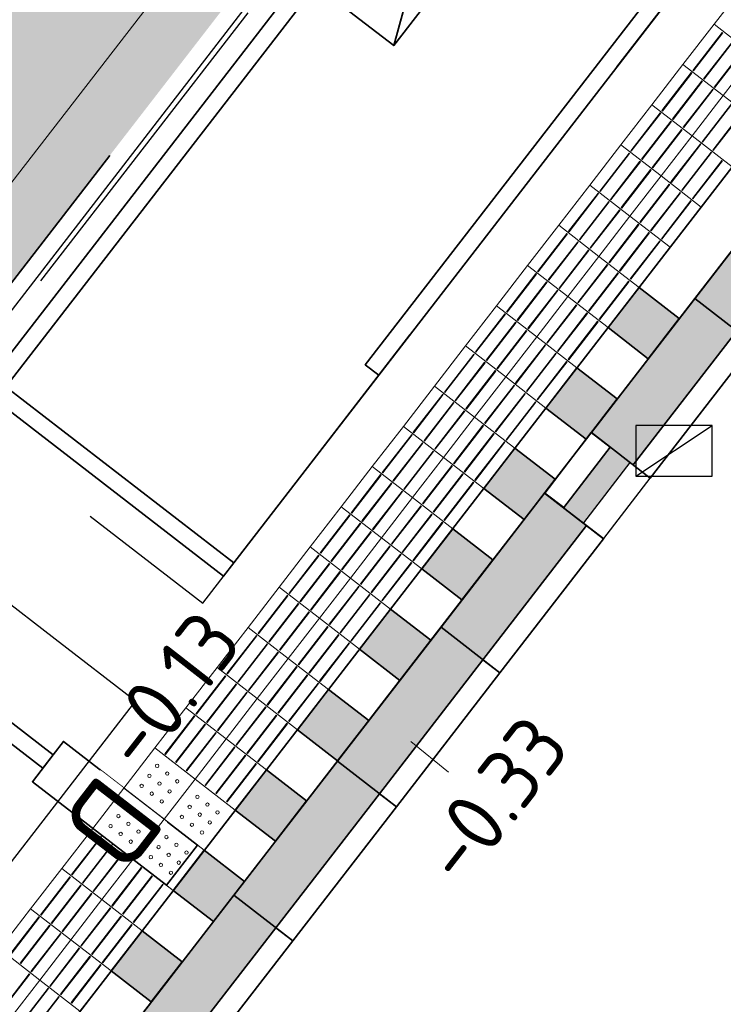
# Model space of a CAD drawing. Header units: metres. Extents: x -1 to 222837, y -2 to 853657.
# Tile 232 of 256: x 111387.23 to 111391.38, y 426517.21 to 426523.02. Entities that reach past the tile are written whole.
import ezdxf

# ---------------------------------------------------------------- set-up
doc = ezdxf.new("R2010")
doc.units = ezdxf.units.M
doc.header["$XCLIPFRAME"] = 0
for name, pattern in [('VH-BUSHALTEBAND', [4, 2, -2]), ('VH-OPSLUITBAND_100X200', [16, 8, -2, 4, -2]), ('VH-TROTTOIRBAND_130-150', [15, 5, -2, 2, -2, 2, -2]), ('XX-HIDDEN', [4, 2, -2])]:
    doc.linetypes.add(name, pattern=pattern)
for name, color, linetype, lineweight in [('A-TXT-T25', 7, 'Continuous', 25), ('B-ALG', 8, 'Continuous', 5), ('B-OI-RI-GWA_KOLK-S', 30, 'Continuous', 30), ('N-WE-GR-BOS-A', 42, 'Continuous', 18), ('N-WE-IE-MEUBILAIR_WEGMEUBILAIR-G', 1, 'Continuous', 35), ('N-WE-IE-MEUBILAIR_WEGMEUBILAIR_ABRI-G', 1, 'Continuous', 35), ('N-WE-IE-MEUBILAIR_WEGMEUBILAIR_ZITBANK-G', 1, 'Continuous', 35), ('N-WE-OG-BEBOUWING_FUNDERING-G', 251, 'XX-HIDDEN', 25), ('N-WE-RI-HWA_KOLK-S', 150, 'Continuous', 25), ('N-WE-VH-KANTOPSLUITING_BUSHALTEBAND-G', 30, 'VH-BUSHALTEBAND', 35), ('N-WE-VH-KANTOPSLUITING_OPSLUITBAND_100X200-G VOETPAD', 150, 'VH-OPSLUITBAND_100X200', 35), ('N-WE-VH-KANTOPSLUITING_RWSBAND-G', 210, 'VH-TROTTOIRBAND_130-150', 35), ('N-WE-VH-KANTOPSLUITING_VOORKANT OB 100X200', 7, 'Continuous', 25), ('N-WE-VH-KANTOPSLUITING_VOORKANT RWS-BAND', 7, 'Continuous', 25), ('N-WE-VH-VERHARDING_ASFALT-A', 252, 'Continuous', 18), ('N-WE-VH-VERHARDING_TEGEL-G', 252, 'Continuous', 35), ('N-WE-VW-BLINDENGELEIDEROUTE-Geleidetegel_G', 30, 'Continuous', 18), ('N-WE-VW-BLINDENGELEIDEROUTE-noppentetegel_G', 30, 'Continuous', 18), ('X-XX-AL-HOOGTELABEL-T25', 7, 'Continuous', 25)]:
    doc.layers.add(name, color=color, linetype=linetype, lineweight=lineweight)
doc.layers.add('Bestaande haag', color=102, linetype='Continuous')
doc.layers.add('X-REF', color=7, linetype='Continuous')
doc.styles.add('NLCS-ISO-ANNOTATIEF-T25', font='NLCS-ISO.ttf', dxfattribs={"height": 2.5})
doc.styles.add('NLCS-ISO-M1000-T25', font='NLCS-ISO.ttf')
doc.styles.add('NLCS-ISO-T25', font='NLCS-ISO.ttf')
doc.dimstyles.new('NLCS-ANNOTATIEF-T25-PIJL', dxfattribs={"dimtxt": 2.5, "dimasz": 2.5, "dimexe": 2, "dimexo": 2, "dimgap": 0.7, "dimtad": 1, "dimzin": 0, "dimdsep": 46, "dimtxsty": 'NLCS-ISO-ANNOTATIEF-T25', "dimcen": 0, "dimdle": 2, "dimclrd": 256, "dimclre": 256, "dimclrt": 256, "dimadec": 5, "dimazin": 0, "dimtfac": 1, "dimtofl": 0, "dimtmove": 1, "dimatfit": 0, "dimfxl": 2, "dimfxlon": 1, "dimtfillclr": 254, "dimtolj": 1, "dimtzin": 0, "dimlwd": 18, "dimlwe": 18, "dimarcsym": 0})
picture_1 = doc.add_image_def('image1.ecw', size_in_pixel=(400001, 250001))
picture_2 = doc.add_image_def('image2.ecw', size_in_pixel=(120000, 80000))

# ---------------------------------------------------------------- blocks, each defined once
blk = doc.blocks.new('B-SRI-KOLK_TROTTOIR-SO')
at = {"color": 0}
blk.add_line((-1.125, 0), (1.125, 1.5), dxfattribs=at)
blk.add_3dface([(-1.125, 0), (1.125, 0), (1.125, 1.5), (-1.125, 1.5)], dxfattribs=at)
blk = doc.blocks.new('Trottoirkolk bushalteband')
at = {"layer": 'N-WE-RI-HWA_KOLK-S'}
blk.add_hatch(color=256, dxfattribs=at).paths.add_polyline_path([(0, 1.5), (0, 0.75), (2.25, 0.75), (2.25, 1.5)])
at = {"layer": 'N-WE-RI-HWA_KOLK-S', "flags": 128}
blk.add_lwpolyline([(0, 0), (2.25, 0), (2.25, 1.5), (0, 1.5)], close=True, dxfattribs=at)
blk.add_lwpolyline([(0, 0.75), (2.25, 0.75)], dxfattribs=at)
blk = doc.blocks.new('Noppentegel')
at = {"layer": 'N-WE-VW-BLINDENGELEIDEROUTE-noppentetegel_G', "transparency": 33554585, "flags": 128}
blk.add_lwpolyline([(0, 0.3), (0.3, 0.3), (0.3, 0), (0, 0)], close=True, dxfattribs=at)
at = {"layer": 'N-WE-VW-BLINDENGELEIDEROUTE-noppentetegel_G', "transparency": 33554585}
for centre in [(0.075, 0.225), (0.15, 0.225), (0.225, 0.225), (0.075, 0.15), (0.15, 0.15), (0.225, 0.15), (0.075, 0.075), (0.15, 0.075), (0.225, 0.075)]:
    blk.add_circle(centre, 0.01, dxfattribs=at)
blk = doc.blocks.new('bushalteband')
at = {"layer": 'N-WE-VH-KANTOPSLUITING_BUSHALTEBAND-G', "transparency": 33554508}
h = blk.add_hatch(color=256, dxfattribs=at)
h.dxf.hatch_style = 1
h.paths.add_polyline_path([(1, -0.127), (0, -0.127), (0, -0.44), (1, -0.44)])
at = {"layer": 'N-WE-VH-KANTOPSLUITING_BUSHALTEBAND-G', "linetype": 'Continuous', "ltscale": 0.2, "flags": 128}
blk.add_lwpolyline([(0, 0), (0, -0.44), (1, -0.44), (1, 0), (0, 0), (0, -0.127), (1, -0.127)], dxfattribs=at)
blk = doc.blocks.new('*D1972')
at = {"layer": 'A-TXT-T25', "linetype": 'Continuous', "lineweight": 18, "transparency": 16777216}
for p, q in [((111390.1425, 426526.12), (111389.9359, 426526.2796)), ((111386.8286, 426521.6037), (111389.9467, 426525.6394)), ((111386.413, 426521.2929), (111386.2064, 426521.4526))]:
    blk.add_line(p, q, dxfattribs=at)
at = {"layer": 'A-TXT-T25', "transparency": 16777216}
for points in [[(111389.8808, 426525.6904), (111390.0127, 426525.5885), (111390.2524, 426526.0351)], [(111386.7626, 426521.6546), (111386.8945, 426521.5527), (111386.5229, 426521.208)]]:
    blk.add_solid(points, dxfattribs=at)
at = {"layer": 'Defpoints', "color": 0, "transparency": 16777216}
for p in [(111390.2524, 426526.0351), (111391.6857, 426524.9277, 6.4024), (111387.9562, 426520.1006, 6.4024)]:
    blk.add_point(p, dxfattribs=at)
at = {"layer": 'A-TXT-T25', "transparency": 16777216, "insert": (111388.079, 426523.86), "char_height": 0.5, "attachment_point": 5, "rotation": 52.30943, "style": 'NLCS-ISO-ANNOTATIEF-T25'}
blk.add_mtext('\\A1;6.10', dxfattribs=at)

msp = doc.modelspace()

# ---------------------------------------------------------------- hatches: boundary and pattern name
at = {"layer": 'Bestaande haag', "transparency": 33554508}
h = msp.add_hatch(dxfattribs=at)
h.set_pattern_fill('AGW-GROND_ZAVEL', color=256, scale=0.7, style=0, pattern_type=2)
h.set_pattern_definition([(0, (111132.6395, 426799.56666), (0.28, 0.14), [0.28, -0.28])])
edge = h.paths.add_edge_path()
edge.add_line((111403.6393, 426510.1049), (111407.7859, 426513.9585))
edge.add_line((111407.7859, 426513.9585), (111409.2661, 426515.3921))
edge.add_line((111409.2661, 426515.3921), (111411.0375, 426517.2754))
edge.add_line((111411.0375, 426517.2754), (111409.43, 426518.9257))
edge.add_line((111409.43, 426518.9257), (111406.5278, 426515.7477))
edge.add_line((111406.5278, 426515.7477), (111404.5876, 426513.7639))
edge.add_line((111404.5876, 426513.7639), (111402.3364, 426511.5068))
edge.add_line((111402.3364, 426511.5068), (111398.7742, 426508.1313))
edge.add_line((111398.7742, 426508.1313), (111395.5024, 426505.1133))
edge.add_arc((111375.0128, 426527.3265), 30.22, 300.19147, 312.68863, ccw=False)
edge.add_line((111390.2102, 426501.2059), (111391.1754, 426498.5219))
edge.add_line((111391.1754, 426498.5219), (111403.6393, 426510.1049))
at = {"layer": 'N-WE-GR-BOS-A', "transparency": 33554559}
h = msp.add_hatch(dxfattribs=at)
h.set_pattern_fill('AGR-BOSPLANTSOEN', color=102, scale=0.2, style=0, pattern_type=2)
h.set_pattern_definition([(0, (111399.514, 426536.058), (0.2, 0.2), [0.24, -0.16]), (90, (111399.634, 426535.978), (-0.8, 5e-17), [0.16, -0.24]), (90, (111399.834, 426536.178), (-0.8, 5e-17), [0.16, -0.24]), (90, (111400.034, 426536.018), (-0.8, 5e-17), [0.08, -0.32]), (90, (111400.234, 426536.218), (-0.8, 5e-17), [0.08, -0.32])])
h.paths.add_polyline_path([(111396.5607, 426533.6087), (111395.29, 426534.5904), (111383.4031, 426519.2834), (111383.8282, 426518.9522), (111384.7074, 426518.267)])
h.paths.add_polyline_path([(111396.8749, 426536.6515), (111398.8145, 426535.1529), (111399.514, 426536.058), (111419.203, 426560.557), (111427.541, 426571.11), (111440.755, 426587.651), (111439.8184, 426588.5964), (111432.3829, 426581.015), (111432.3115, 426581.0849), (111417.321, 426562.185), (111397.136, 426536.991)])
at = {"layer": 'N-WE-VH-VERHARDING_ASFALT-A', "transparency": 33554559}
h = msp.add_hatch(dxfattribs=at)
h.set_pattern_fill('AVH-ASFALT_LAAG2-D', color=256, scale=20, style=0, pattern_type=2)
h.set_pattern_definition([(45, (107770.70876, 433861.11063), (-0.282842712, 0.282842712), []), (45, (107770.94876, 433861.11063), (-0.282842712, 0.282842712), [0.2, -0.1])])
edge = h.paths.add_edge_path()
edge.add_line((111400.5346, 426519.9064), (111405.6402, 426528.5268))
edge.add_line((111405.6402, 426528.5268), (111405.2123, 426528.7871))
edge.add_line((111405.2123, 426528.7871), (111401.919, 426523.326))
edge.add_line((111401.919, 426523.326), (111396.55, 426516.076))
edge.add_line((111396.55, 426516.076), (111393.649, 426512.672))
edge.add_line((111393.649, 426512.672), (111391.7783, 426510.8391))
edge.add_arc((111373.1448, 426535.9593), 31.2767, 299.48675, 306.567, ccw=False)
edge.add_line((111388.5399, 426508.7339), (111388.7974, 426508.3066))
edge.add_arc((111373.3274, 426535.6978), 31.4578, 299.45699, 329.86862)
at = {"layer": 'N-WE-VH-VERHARDING_TEGEL-G'}
h = msp.add_hatch(color=256, dxfattribs=at)
h.dxf.hatch_style = 1
h.paths.add_polyline_path([(111390.8858, 426521.4387), (111390.7024, 426521.2013), (111390.9398, 426521.0179), (111391.1232, 426521.2553)])
h = msp.add_hatch(color=256, dxfattribs=at)
h.dxf.hatch_style = 1
h.paths.add_polyline_path([(111390.5189, 426520.9639), (111390.3355, 426520.7265), (111390.5729, 426520.5431), (111390.7563, 426520.7805)])
h = msp.add_hatch(color=256, dxfattribs=at)
h.dxf.hatch_style = 1
h.paths.add_polyline_path([(111390.1521, 426520.4891), (111389.9687, 426520.2517), (111390.2061, 426520.0683), (111390.3895, 426520.3057)])
h = msp.add_hatch(color=256, dxfattribs=at)
h.dxf.hatch_style = 1
h.paths.add_polyline_path([(111389.7853, 426520.0143), (111389.6019, 426519.7769), (111389.8392, 426519.5935), (111390.0227, 426519.8309)])
h = msp.add_hatch(color=256, dxfattribs=at)
h.dxf.hatch_style = 1
h.paths.add_polyline_path([(111389.4184, 426519.5395), (111389.235, 426519.3021), (111389.4724, 426519.1187), (111389.6558, 426519.3561)])
h = msp.add_hatch(color=256, dxfattribs=at)
h.dxf.hatch_style = 1
h.paths.add_polyline_path([(111389.0516, 426519.0647), (111388.8682, 426518.8273), (111389.1056, 426518.6439), (111389.289, 426518.8813)])
h = msp.add_hatch(color=256, dxfattribs=at)
h.dxf.hatch_style = 1
h.paths.add_polyline_path([(111388.6848, 426518.5899), (111388.5013, 426518.3525), (111388.7387, 426518.1691), (111388.9222, 426518.4065)])
h = msp.add_hatch(color=256, dxfattribs=at)
h.dxf.hatch_style = 1
h.paths.add_polyline_path([(111388.3179, 426518.1151), (111388.1345, 426517.8777), (111388.3719, 426517.6943), (111388.5553, 426517.9317)])
h = msp.add_hatch(color=256, dxfattribs=at)
h.dxf.hatch_style = 1
h.paths.add_polyline_path([(111387.9511, 426517.6403), (111387.7677, 426517.4029), (111388.0051, 426517.2195), (111388.1885, 426517.4569)])

# ---------------------------------------------------------------- linework, layer by layer
at = {"layer": 'B-ALG', "color": 8}
msp.add_lwpolyline([(111389.537, 426518.758), (111389.7598, 426518.5757)], dxfattribs=at)
at = {"layer": 'N-WE-IE-MEUBILAIR_WEGMEUBILAIR-G', "flags": 128}
msp.add_lwpolyline([(111387.0294, 426518.9843), (111387.0233, 426518.9764), (111387.0312, 426518.9702), (111386.9823, 426518.9069), (111386.9744, 426518.913), (111386.9683, 426518.9051), (111387.1107, 426518.7951), (111387.1168, 426518.803), (111387.1089, 426518.8091), (111387.1578, 426518.8724), (111387.1658, 426518.8663), (111387.1719, 426518.8742), (111387.0294, 426518.9843), (111387.4251, 426518.6786), (111387.4862, 426518.7577), (111388.2776, 426518.1463), (111388.0941, 426517.9089), (111387.3028, 426518.5203), (111387.4251, 426518.6786), (111387.364, 426518.5994), (111387.1107, 426518.7951)], dxfattribs=at)
at = {"layer": 'N-WE-IE-MEUBILAIR_WEGMEUBILAIR_ABRI-G', "flags": 128}
msp.add_lwpolyline([(111392.1606, 426524.5607), (111390.7363, 426525.6613), (111387.0067, 426520.8342), (111388.4311, 426519.7337), (111388.4923, 426519.8128), (111387.147, 426520.8522), (111390.7542, 426525.521), (111392.0995, 426524.4816), (111392.1606, 426524.5607), (111388.4923, 426519.8128), (111389.3482, 426520.9207), (111389.2691, 426520.9818), (111391.1644, 426523.4349), (111391.2435, 426523.3738)], dxfattribs=at)
at = {"layer": 'N-WE-IE-MEUBILAIR_WEGMEUBILAIR_ZITBANK-G', "flags": 128}
msp.add_lwpolyline([(111390.2998, 426523.9841), (111389.7617, 426524.3999), (111388.8984, 426523.2825), (111388.9775, 426523.2214), (111389.8408, 426524.3387), (111389.4365, 426522.8668), (111388.9775, 426523.2214), (111390.2998, 426523.9841), (111389.4365, 426522.8668)], dxfattribs=at)
at = {"layer": 'N-WE-OG-BEBOUWING_FUNDERING-G', "flags": 128}
for points in [[(111388.3088, 426519.5754), (111392.2829, 426524.719), (111390.7636, 426525.8929), (111386.7895, 426520.7493), (111388.3088, 426519.5754)], [(111387.4369, 426519.3645), (111387.4369, 426519.3645), (111387.9117, 426518.9976), (111387.178, 426518.048), (111386.2285, 426518.7817), (111386.9621, 426519.7313), (111387.4369, 426519.3645)]]:
    msp.add_lwpolyline(points, dxfattribs=at)
at = {"layer": 'N-WE-VH-KANTOPSLUITING_BUSHALTEBAND-G', "linetype": 'Continuous', "flags": 128}
msp.add_lwpolyline([(111390.3293, 426520.2246), (111390.4404, 426520.1394), (111390.7143, 426520.4964), (111390.6033, 426520.5816)], close=True, dxfattribs=at)
at = {"layer": 'N-WE-VH-KANTOPSLUITING_VOORKANT OB 100X200'}
msp.add_line((111396.6964, 426533.6303), (111384.7253, 426518.1267), dxfattribs=at)
at = {"layer": 'N-WE-VH-VERHARDING_TEGEL-G'}
for p, q in [((111390.7024, 426521.2013), (111390.9398, 426521.0179)), ((111390.3355, 426520.7265), (111390.5729, 426520.5431)), ((111390.3355, 426520.7265), (111390.5729, 426520.5431)), ((111389.9687, 426520.2517), (111390.2061, 426520.0683)), ((111389.6019, 426519.7769), (111389.8392, 426519.5935)), ((111389.6019, 426519.7769), (111389.8392, 426519.5935)), ((111389.235, 426519.3021), (111389.4724, 426519.1187)), ((111388.8682, 426518.8273), (111389.1056, 426518.6439)), ((111388.8682, 426518.8273), (111389.1056, 426518.6439)), ((111388.5013, 426518.3525), (111388.7387, 426518.1691)), ((111388.1345, 426517.8777), (111388.3719, 426517.6943)), ((111388.1345, 426517.8777), (111388.3719, 426517.6943)), ((111387.7677, 426517.4029), (111388.0051, 426517.2195))]:
    msp.add_line(p, q, dxfattribs=at)
at = {"layer": 'N-WE-VH-VERHARDING_TEGEL-G', "flags": 128}
for points in [[(111393.0868, 426524.2875), (111389.4184, 426519.5395)], [(111393.3247, 426524.1037), (111389.6563, 426519.3557)], [(111389.4184, 426519.5395), (111387.034, 426516.4533)], [(111389.6563, 426519.3557), (111387.2719, 426516.2696)]]:
    msp.add_lwpolyline(points, dxfattribs=at)
for points in [[(111390.8858, 426521.4387), (111390.7024, 426521.2013), (111390.9398, 426521.0179), (111391.1232, 426521.2553), (111390.8858, 426521.4387)], [(111390.8858, 426521.4387), (111390.7024, 426521.2013), (111390.9398, 426521.0179), (111391.1232, 426521.2553), (111390.8858, 426521.4387)], [(111390.8858, 426521.4387), (111390.7024, 426521.2013), (111390.9398, 426521.0179), (111391.1232, 426521.2553), (111390.8858, 426521.4387)], [(111390.5189, 426520.9639), (111390.3355, 426520.7265), (111390.5729, 426520.5431), (111390.7563, 426520.7805), (111390.5189, 426520.9639)], [(111390.5189, 426520.9639), (111390.3355, 426520.7265), (111390.5729, 426520.5431), (111390.7563, 426520.7805), (111390.5189, 426520.9639)], [(111390.5189, 426520.9639), (111390.3355, 426520.7265), (111390.5729, 426520.5431), (111390.7563, 426520.7805), (111390.5189, 426520.9639)], [(111390.5189, 426520.9639), (111390.3355, 426520.7265), (111390.5729, 426520.5431), (111390.7563, 426520.7805), (111390.5189, 426520.9639)], [(111390.5189, 426520.9639), (111390.3355, 426520.7265), (111390.5729, 426520.5431), (111390.7563, 426520.7805), (111390.5189, 426520.9639)], [(111390.5189, 426520.9639), (111390.3355, 426520.7265), (111390.5729, 426520.5431), (111390.7563, 426520.7805), (111390.5189, 426520.9639)], [(111390.1521, 426520.4891), (111389.9687, 426520.2517), (111390.2061, 426520.0683), (111390.3895, 426520.3057), (111390.1521, 426520.4891)], [(111390.1521, 426520.4891), (111389.9687, 426520.2517), (111390.2061, 426520.0683), (111390.3895, 426520.3057), (111390.1521, 426520.4891)], [(111390.1521, 426520.4891), (111389.9687, 426520.2517), (111390.2061, 426520.0683), (111390.3895, 426520.3057), (111390.1521, 426520.4891)], [(111389.7853, 426520.0143), (111389.6019, 426519.7769), (111389.8392, 426519.5935), (111390.0227, 426519.8309), (111389.7853, 426520.0143)], [(111389.7853, 426520.0143), (111389.6019, 426519.7769), (111389.8392, 426519.5935), (111390.0227, 426519.8309), (111389.7853, 426520.0143)], [(111389.7853, 426520.0143), (111389.6019, 426519.7769), (111389.8392, 426519.5935), (111390.0227, 426519.8309), (111389.7853, 426520.0143)], [(111389.7853, 426520.0143), (111389.6019, 426519.7769), (111389.8392, 426519.5935), (111390.0227, 426519.8309), (111389.7853, 426520.0143)], [(111389.7853, 426520.0143), (111389.6019, 426519.7769), (111389.8392, 426519.5935), (111390.0227, 426519.8309), (111389.7853, 426520.0143)], [(111389.7853, 426520.0143), (111389.6019, 426519.7769), (111389.8392, 426519.5935), (111390.0227, 426519.8309), (111389.7853, 426520.0143)], [(111389.4184, 426519.5395), (111389.235, 426519.3021), (111389.4724, 426519.1187), (111389.6558, 426519.3561), (111389.4184, 426519.5395)], [(111389.4184, 426519.5395), (111389.235, 426519.3021), (111389.4724, 426519.1187), (111389.6558, 426519.3561), (111389.4184, 426519.5395)], [(111389.4184, 426519.5395), (111389.235, 426519.3021), (111389.4724, 426519.1187), (111389.6558, 426519.3561), (111389.4184, 426519.5395)], [(111389.0516, 426519.0647), (111388.8682, 426518.8273), (111389.1056, 426518.6439), (111389.289, 426518.8813), (111389.0516, 426519.0647)], [(111389.0516, 426519.0647), (111388.8682, 426518.8273), (111389.1056, 426518.6439), (111389.289, 426518.8813), (111389.0516, 426519.0647)], [(111389.0516, 426519.0647), (111388.8682, 426518.8273), (111389.1056, 426518.6439), (111389.289, 426518.8813), (111389.0516, 426519.0647)], [(111389.0516, 426519.0647), (111388.8682, 426518.8273), (111389.1056, 426518.6439), (111389.289, 426518.8813), (111389.0516, 426519.0647)], [(111389.0516, 426519.0647), (111388.8682, 426518.8273), (111389.1056, 426518.6439), (111389.289, 426518.8813), (111389.0516, 426519.0647)], [(111389.0516, 426519.0647), (111388.8682, 426518.8273), (111389.1056, 426518.6439), (111389.289, 426518.8813), (111389.0516, 426519.0647)], [(111388.6848, 426518.5899), (111388.5013, 426518.3525), (111388.7387, 426518.1691), (111388.9222, 426518.4065), (111388.6848, 426518.5899)], [(111388.6848, 426518.5899), (111388.5013, 426518.3525), (111388.7387, 426518.1691), (111388.9222, 426518.4065), (111388.6848, 426518.5899)], [(111388.6848, 426518.5899), (111388.5013, 426518.3525), (111388.7387, 426518.1691), (111388.9222, 426518.4065), (111388.6848, 426518.5899)], [(111388.3179, 426518.1151), (111388.1345, 426517.8777), (111388.3719, 426517.6943), (111388.5553, 426517.9317), (111388.3179, 426518.1151)], [(111388.3179, 426518.1151), (111388.1345, 426517.8777), (111388.3719, 426517.6943), (111388.5553, 426517.9317), (111388.3179, 426518.1151)], [(111388.3179, 426518.1151), (111388.1345, 426517.8777), (111388.3719, 426517.6943), (111388.5553, 426517.9317), (111388.3179, 426518.1151)], [(111388.3179, 426518.1151), (111388.1345, 426517.8777), (111388.3719, 426517.6943), (111388.5553, 426517.9317), (111388.3179, 426518.1151)], [(111388.3179, 426518.1151), (111388.1345, 426517.8777), (111388.3719, 426517.6943), (111388.5553, 426517.9317), (111388.3179, 426518.1151)], [(111388.3179, 426518.1151), (111388.1345, 426517.8777), (111388.3719, 426517.6943), (111388.5553, 426517.9317), (111388.3179, 426518.1151)], [(111387.9511, 426517.6403), (111387.7677, 426517.4029), (111388.0051, 426517.2195), (111388.1885, 426517.4569), (111387.9511, 426517.6403)], [(111387.9511, 426517.6403), (111387.7677, 426517.4029), (111388.0051, 426517.2195), (111388.1885, 426517.4569), (111387.9511, 426517.6403)], [(111387.9511, 426517.6403), (111387.7677, 426517.4029), (111388.0051, 426517.2195), (111388.1885, 426517.4569), (111387.9511, 426517.6403)]]:
    msp.add_lwpolyline(points, close=True, dxfattribs=at)
at = {"layer": 'N-WE-VW-BLINDENGELEIDEROUTE-Geleidetegel_G', "flags": 128}
for points in [[(111391.5115, 426523.2299), (111391.3281, 426522.9925), (111391.5655, 426522.8091), (111391.7489, 426523.0465), (111391.5115, 426523.2299)], [(111391.5115, 426523.2299), (111391.3281, 426522.9925), (111391.5655, 426522.8091), (111391.7489, 426523.0465), (111391.5115, 426523.2299)], [(111391.3281, 426522.9925), (111391.1447, 426522.7551), (111391.3821, 426522.5717), (111391.5655, 426522.8091), (111391.3281, 426522.9925)], [(111391.3802, 426522.9422), (111391.377, 426522.9446), (111391.2034, 426522.7199), (111391.2065, 426522.7174)], [(111391.4435, 426522.8932), (111391.4403, 426522.8957), (111391.2667, 426522.671), (111391.2698, 426522.6685)], [(111391.5068, 426522.8443), (111391.5036, 426522.8468), (111391.33, 426522.622), (111391.3331, 426522.6196)], [(111391.5655, 426522.8091), (111391.3821, 426522.5717), (111391.6195, 426522.3883), (111391.8029, 426522.6257), (111391.5655, 426522.8091)], [(111391.5655, 426522.8091), (111391.3821, 426522.5717), (111391.6195, 426522.3883), (111391.8029, 426522.6257), (111391.5655, 426522.8091)], [(111391.1447, 426522.7551), (111390.9612, 426522.5177), (111391.1986, 426522.3343), (111391.3821, 426522.5717), (111391.1447, 426522.7551)], [(111391.1447, 426522.7551), (111390.9612, 426522.5177), (111391.1986, 426522.3343), (111391.3821, 426522.5717), (111391.1447, 426522.7551)], [(111391.1968, 426522.7048), (111391.1936, 426522.7072), (111391.0199, 426522.4825), (111391.0231, 426522.48)], [(111391.2601, 426522.6558), (111391.2569, 426522.6583), (111391.0833, 426522.4336), (111391.0864, 426522.4311)], [(111391.3234, 426522.6069), (111391.3202, 426522.6094), (111391.1466, 426522.3846), (111391.1497, 426522.3822)], [(111391.3821, 426522.5717), (111391.1986, 426522.3343), (111391.436, 426522.1509), (111391.6195, 426522.3883), (111391.3821, 426522.5717)], [(111391.3821, 426522.5717), (111391.1986, 426522.3343), (111391.436, 426522.1509), (111391.6195, 426522.3883), (111391.3821, 426522.5717)], [(111390.9612, 426522.5177), (111390.7778, 426522.2803), (111391.0152, 426522.0969), (111391.1986, 426522.3343), (111390.9612, 426522.5177)], [(111390.9612, 426522.5177), (111390.7778, 426522.2803), (111391.0152, 426522.0969), (111391.1986, 426522.3343), (111390.9612, 426522.5177)], [(111391.4341, 426522.5213), (111391.431, 426522.5238), (111391.2573, 426522.2991), (111391.2605, 426522.2966)], [(111391.0133, 426522.4674), (111391.0102, 426522.4698), (111390.8365, 426522.2451), (111390.8397, 426522.2426)], [(111391.4975, 426522.4724), (111391.4943, 426522.4749), (111391.3207, 426522.2501), (111391.3238, 426522.2477)], [(111391.0766, 426522.4185), (111391.0735, 426522.4209), (111390.8998, 426522.1962), (111390.903, 426522.1937)], [(111391.1399, 426522.3695), (111391.1368, 426522.372), (111390.9631, 426522.1472), (111390.9663, 426522.1448)], [(111390.7778, 426522.2803), (111390.5944, 426522.0429), (111390.8318, 426521.8595), (111391.0152, 426522.0969), (111390.7778, 426522.2803)], [(111390.7778, 426522.2803), (111390.5944, 426522.0429), (111390.8318, 426521.8595), (111391.0152, 426522.0969), (111390.7778, 426522.2803)], [(111391.2507, 426522.2839), (111391.2476, 426522.2864), (111391.0739, 426522.0617), (111391.0771, 426522.0592)], [(111390.8299, 426522.23), (111390.8267, 426522.2324), (111390.6531, 426522.0077), (111390.6563, 426522.0052)], [(111391.314, 426522.235), (111391.3109, 426522.2375), (111391.1372, 426522.0127), (111391.1404, 426522.0103)], [(111390.8932, 426522.1811), (111390.8901, 426522.1835), (111390.7164, 426521.9588), (111390.7196, 426521.9563)], [(111390.9565, 426522.1321), (111390.9534, 426522.1346), (111390.7797, 426521.9099), (111390.7829, 426521.9074)], [(111391.3773, 426522.1861), (111391.3742, 426522.1886), (111391.2005, 426521.9638), (111391.2037, 426521.9614)], [(111391.0152, 426522.0969), (111390.8318, 426521.8595), (111391.0692, 426521.6761), (111391.2526, 426521.9135), (111391.0152, 426522.0969)], [(111390.5944, 426522.0429), (111390.411, 426521.8055), (111390.6484, 426521.6221), (111390.8318, 426521.8595), (111390.5944, 426522.0429)], [(111391.0673, 426522.0465), (111391.0641, 426522.049), (111390.8905, 426521.8243), (111390.8937, 426521.8218)], [(111390.6465, 426521.9926), (111390.6433, 426521.995), (111390.4697, 426521.7703), (111390.4729, 426521.7678)], [(111391.1306, 426521.9976), (111391.1275, 426522.0001), (111390.9538, 426521.7753), (111390.957, 426521.7729)], [(111390.7098, 426521.9437), (111390.7066, 426521.9461), (111390.533, 426521.7214), (111390.5362, 426521.7189)], [(111391.1939, 426521.9487), (111391.1908, 426521.9512), (111391.0171, 426521.7264), (111391.0203, 426521.724)], [(111390.7731, 426521.8947), (111390.7699, 426521.8972), (111390.5963, 426521.6725), (111390.5995, 426521.67)], [(111390.8318, 426521.8595), (111390.6484, 426521.6221), (111390.8858, 426521.4387), (111391.0692, 426521.6761), (111390.8318, 426521.8595)], [(111390.8318, 426521.8595), (111390.6484, 426521.6221), (111390.8858, 426521.4387), (111391.0692, 426521.6761), (111390.8318, 426521.8595)], [(111390.411, 426521.8055), (111390.2276, 426521.5681), (111390.465, 426521.3847), (111390.6484, 426521.6221), (111390.411, 426521.8055)], [(111390.411, 426521.8055), (111390.2276, 426521.5681), (111390.465, 426521.3847), (111390.6484, 426521.6221), (111390.411, 426521.8055)], [(111390.8839, 426521.8091), (111390.8807, 426521.8116), (111390.7071, 426521.5869), (111390.7103, 426521.5844)], [(111390.4631, 426521.7552), (111390.4599, 426521.7576), (111390.2863, 426521.5329), (111390.2894, 426521.5304)], [(111390.9472, 426521.7602), (111390.944, 426521.7627), (111390.7704, 426521.5379), (111390.7736, 426521.5355)], [(111390.5264, 426521.7063), (111390.5232, 426521.7087), (111390.3496, 426521.484), (111390.3527, 426521.4815)], [(111391.0105, 426521.7113), (111391.0073, 426521.7138), (111390.8337, 426521.489), (111390.8369, 426521.4866)], [(111390.5897, 426521.6573), (111390.5865, 426521.6598), (111390.4129, 426521.4351), (111390.4161, 426521.4326)], [(111390.6484, 426521.6221), (111390.465, 426521.3847), (111390.7024, 426521.2013), (111390.8858, 426521.4387), (111390.6484, 426521.6221)], [(111390.2276, 426521.5681), (111390.0442, 426521.3307), (111390.2816, 426521.1473), (111390.465, 426521.3847), (111390.2276, 426521.5681)], [(111390.7005, 426521.5718), (111390.6973, 426521.5742), (111390.5237, 426521.3495), (111390.5268, 426521.347)], [(111390.2797, 426521.5178), (111390.2765, 426521.5202), (111390.1029, 426521.2955), (111390.106, 426521.293)], [(111390.7638, 426521.5228), (111390.7606, 426521.5253), (111390.587, 426521.3005), (111390.5901, 426521.2981)], [(111390.343, 426521.4689), (111390.3398, 426521.4713), (111390.1662, 426521.2466), (111390.1693, 426521.2441)], [(111390.8271, 426521.4739), (111390.8239, 426521.4764), (111390.6503, 426521.2516), (111390.6534, 426521.2492)], [(111390.4063, 426521.42), (111390.4031, 426521.4224), (111390.2295, 426521.1977), (111390.2326, 426521.1952)], [(111390.465, 426521.3847), (111390.2816, 426521.1473), (111390.5189, 426520.9639), (111390.7024, 426521.2013), (111390.465, 426521.3847)], [(111390.465, 426521.3847), (111390.2816, 426521.1473), (111390.5189, 426520.9639), (111390.7024, 426521.2013), (111390.465, 426521.3847)], [(111390.0442, 426521.3307), (111389.8607, 426521.0933), (111390.0981, 426520.9099), (111390.2816, 426521.1473), (111390.0442, 426521.3307)], [(111390.0442, 426521.3307), (111389.8607, 426521.0933), (111390.0981, 426520.9099), (111390.2816, 426521.1473), (111390.0442, 426521.3307)], [(111390.5171, 426521.3344), (111390.5139, 426521.3368), (111390.3403, 426521.1121), (111390.3434, 426521.1096)], [(111390.0962, 426521.2804), (111390.0931, 426521.2828), (111389.9194, 426521.0581), (111389.9226, 426521.0556)], [(111390.5804, 426521.2854), (111390.5772, 426521.2879), (111390.4036, 426521.0632), (111390.4067, 426521.0607)], [(111390.1595, 426521.2315), (111390.1564, 426521.2339), (111389.9827, 426521.0092), (111389.9859, 426521.0067)], [(111390.6437, 426521.2365), (111390.6405, 426521.239), (111390.4669, 426521.0142), (111390.47, 426521.0118)], [(111390.2228, 426521.1826), (111390.2197, 426521.185), (111390.046, 426520.9603), (111390.0492, 426520.9578)], [(111390.2816, 426521.1473), (111390.0981, 426520.9099), (111390.3355, 426520.7265), (111390.5189, 426520.9639), (111390.2816, 426521.1473)], [(111389.8607, 426521.0933), (111389.6773, 426520.8559), (111389.9147, 426520.6725), (111390.0981, 426520.9099), (111389.8607, 426521.0933)], [(111390.3336, 426521.097), (111390.3305, 426521.0994), (111390.1568, 426520.8747), (111390.16, 426520.8722)], [(111389.9128, 426521.043), (111389.9097, 426521.0454), (111389.736, 426520.8207), (111389.7392, 426520.8182)], [(111390.3969, 426521.048), (111390.3938, 426521.0505), (111390.2201, 426520.8258), (111390.2233, 426520.8233)], [(111389.9761, 426520.9941), (111389.973, 426520.9965), (111389.7993, 426520.7718), (111389.8025, 426520.7693)], [(111390.4602, 426520.9991), (111390.4571, 426521.0016), (111390.2834, 426520.7768), (111390.2866, 426520.7744)], [(111390.0394, 426520.9452), (111390.0363, 426520.9476), (111389.8626, 426520.7229), (111389.8658, 426520.7204)], [(111389.6773, 426520.8559), (111389.4939, 426520.6185), (111389.7313, 426520.4351), (111389.9147, 426520.6725), (111389.6773, 426520.8559)], [(111389.6773, 426520.8559), (111389.4939, 426520.6185), (111389.7313, 426520.4351), (111389.9147, 426520.6725), (111389.6773, 426520.8559)], [(111390.0981, 426520.9099), (111389.9147, 426520.6725), (111390.1521, 426520.4891), (111390.3355, 426520.7265), (111390.0981, 426520.9099)], [(111390.0981, 426520.9099), (111389.9147, 426520.6725), (111390.1521, 426520.4891), (111390.3355, 426520.7265), (111390.0981, 426520.9099)], [(111390.1502, 426520.8596), (111390.1471, 426520.862), (111389.9734, 426520.6373), (111389.9766, 426520.6348)], [(111389.7294, 426520.8056), (111389.7262, 426520.808), (111389.5526, 426520.5833), (111389.5558, 426520.5808)], [(111390.2135, 426520.8106), (111390.2104, 426520.8131), (111390.0367, 426520.5884), (111390.0399, 426520.5859)], [(111389.7927, 426520.7567), (111389.7895, 426520.7591), (111389.6159, 426520.5344), (111389.6191, 426520.5319)], [(111390.2768, 426520.7617), (111390.2737, 426520.7642), (111390.1, 426520.5394), (111390.1032, 426520.537)], [(111389.856, 426520.7078), (111389.8528, 426520.7102), (111389.6792, 426520.4855), (111389.6824, 426520.483)], [(111389.9147, 426520.6725), (111389.7313, 426520.4351), (111389.9687, 426520.2517), (111390.1521, 426520.4891), (111389.9147, 426520.6725)], [(111389.9668, 426520.6222), (111389.9636, 426520.6246), (111389.79, 426520.3999), (111389.7932, 426520.3974)], [(111389.4939, 426520.6185), (111389.3105, 426520.3811), (111389.5479, 426520.1977), (111389.7313, 426520.4351), (111389.4939, 426520.6185)], [(111389.546, 426520.5682), (111389.5428, 426520.5706), (111389.3692, 426520.3459), (111389.3723, 426520.3434)], [(111390.0301, 426520.5733), (111390.0269, 426520.5757), (111389.8533, 426520.351), (111389.8565, 426520.3485)], [(111389.6093, 426520.5193), (111389.6061, 426520.5217), (111389.4325, 426520.297), (111389.4356, 426520.2945)], [(111390.0934, 426520.5243), (111390.0902, 426520.5268), (111389.9166, 426520.302), (111389.9198, 426520.2996)], [(111389.6726, 426520.4704), (111389.6694, 426520.4728), (111389.4958, 426520.2481), (111389.499, 426520.2456)], [(111389.7313, 426520.4351), (111389.5479, 426520.1977), (111389.7853, 426520.0143), (111389.9687, 426520.2517), (111389.7313, 426520.4351)], [(111389.7313, 426520.4351), (111389.5479, 426520.1977), (111389.7853, 426520.0143), (111389.9687, 426520.2517), (111389.7313, 426520.4351)], [(111389.7834, 426520.3848), (111389.7802, 426520.3872), (111389.6066, 426520.1625), (111389.6097, 426520.16)], [(111389.3105, 426520.3811), (111389.1271, 426520.1437), (111389.3645, 426519.9603), (111389.5479, 426520.1977), (111389.3105, 426520.3811)], [(111389.3105, 426520.3811), (111389.1271, 426520.1437), (111389.3645, 426519.9603), (111389.5479, 426520.1977), (111389.3105, 426520.3811)], [(111389.3626, 426520.3308), (111389.3594, 426520.3332), (111389.1858, 426520.1085), (111389.1889, 426520.1061)], [(111389.8467, 426520.3359), (111389.8435, 426520.3383), (111389.6699, 426520.1136), (111389.673, 426520.1111)], [(111389.4259, 426520.2819), (111389.4227, 426520.2843), (111389.2491, 426520.0596), (111389.2522, 426520.0571)], [(111389.91, 426520.2869), (111389.9068, 426520.2894), (111389.7332, 426520.0647), (111389.7364, 426520.0622)], [(111389.4892, 426520.233), (111389.486, 426520.2354), (111389.3124, 426520.0107), (111389.3155, 426520.0082)], [(111389.5479, 426520.1977), (111389.3645, 426519.9603), (111389.6019, 426519.7769), (111389.7853, 426520.0143), (111389.5479, 426520.1977)], [(111389.5479, 426520.1977), (111389.3645, 426519.9603), (111389.6019, 426519.7769), (111389.7853, 426520.0143), (111389.5479, 426520.1977)], [(111389.1271, 426520.1437), (111388.9436, 426519.9063), (111389.181, 426519.7229), (111389.3645, 426519.9603), (111389.1271, 426520.1437)], [(111389.1271, 426520.1437), (111388.9436, 426519.9063), (111389.181, 426519.7229), (111389.3645, 426519.9603), (111389.1271, 426520.1437)], [(111389.6, 426520.1474), (111389.5968, 426520.1498), (111389.4232, 426519.9251), (111389.4263, 426519.9226)], [(111389.6633, 426520.0985), (111389.6601, 426520.1009), (111389.4865, 426519.8762), (111389.4896, 426519.8737)], [(111389.1791, 426520.0934), (111389.176, 426520.0958), (111389.0023, 426519.8711), (111389.0055, 426519.8687)], [(111389.2424, 426520.0445), (111389.2393, 426520.0469), (111389.0656, 426519.8222), (111389.0688, 426519.8197)], [(111389.7266, 426520.0495), (111389.7234, 426520.052), (111389.5498, 426519.8273), (111389.5529, 426519.8248)], [(111389.3058, 426519.9956), (111389.3026, 426519.998), (111389.129, 426519.7733), (111389.1321, 426519.7708)], [(111389.3645, 426519.9603), (111389.181, 426519.7229), (111389.4184, 426519.5395), (111389.6019, 426519.7769), (111389.3645, 426519.9603)], [(111389.3645, 426519.9603), (111389.181, 426519.7229), (111389.4184, 426519.5395), (111389.6019, 426519.7769), (111389.3645, 426519.9603)], [(111388.9436, 426519.9063), (111388.7602, 426519.6689), (111388.9976, 426519.4855), (111389.181, 426519.7229), (111388.9436, 426519.9063)], [(111388.9436, 426519.9063), (111388.7602, 426519.6689), (111388.9976, 426519.4855), (111389.181, 426519.7229), (111388.9436, 426519.9063)], [(111389.4165, 426519.91), (111389.4134, 426519.9124), (111389.2397, 426519.6877), (111389.2429, 426519.6852)], [(111388.9957, 426519.856), (111388.9926, 426519.8584), (111388.8189, 426519.6337), (111388.8221, 426519.6313)], [(111389.059, 426519.8071), (111389.0559, 426519.8095), (111388.8822, 426519.5848), (111388.8854, 426519.5823)], [(111389.4798, 426519.8611), (111389.4767, 426519.8635), (111389.303, 426519.6388), (111389.3062, 426519.6363)], [(111389.5432, 426519.8121), (111389.54, 426519.8146), (111389.3663, 426519.5899), (111389.3695, 426519.5874)], [(111389.1223, 426519.7582), (111389.1192, 426519.7606), (111388.9455, 426519.5359), (111388.9487, 426519.5334)], [(111389.181, 426519.7229), (111388.9976, 426519.4855), (111389.235, 426519.3021), (111389.4184, 426519.5395), (111389.181, 426519.7229)], [(111388.7602, 426519.6689), (111388.5768, 426519.4315), (111388.8142, 426519.2481), (111388.9976, 426519.4855), (111388.7602, 426519.6689)], [(111389.2331, 426519.6726), (111389.23, 426519.675), (111389.0563, 426519.4503), (111389.0595, 426519.4478)], [(111388.8123, 426519.6186), (111388.8091, 426519.621), (111388.6355, 426519.3963), (111388.6387, 426519.3939)], [(111389.2964, 426519.6237), (111389.2933, 426519.6261), (111389.1196, 426519.4014), (111389.1228, 426519.3989)], [(111389.3597, 426519.5748), (111389.3566, 426519.5772), (111389.1829, 426519.3525), (111389.1861, 426519.35)], [(111388.8756, 426519.5697), (111388.8724, 426519.5721), (111388.6988, 426519.3474), (111388.702, 426519.3449)], [(111388.9389, 426519.5208), (111388.9358, 426519.5232), (111388.7621, 426519.2985), (111388.7653, 426519.296)], [(111388.9976, 426519.4855), (111388.8142, 426519.2481), (111389.0516, 426519.0647), (111389.235, 426519.3021), (111388.9976, 426519.4855)], [(111388.9976, 426519.4855), (111388.8142, 426519.2481), (111389.0516, 426519.0647), (111389.235, 426519.3021), (111388.9976, 426519.4855)], [(111388.5768, 426519.4315), (111388.3934, 426519.1942), (111388.6308, 426519.0107), (111388.8142, 426519.2481), (111388.5768, 426519.4315)], [(111388.5768, 426519.4315), (111388.3934, 426519.1942), (111388.6308, 426519.0107), (111388.8142, 426519.2481), (111388.5768, 426519.4315)], [(111389.0497, 426519.4352), (111389.0465, 426519.4376), (111388.8729, 426519.2129), (111388.8761, 426519.2104)], [(111388.6289, 426519.3812), (111388.6257, 426519.3836), (111388.4521, 426519.1589), (111388.4552, 426519.1565)], [(111389.113, 426519.3863), (111389.1098, 426519.3887), (111388.9362, 426519.164), (111388.9394, 426519.1615)], [(111388.6922, 426519.3323), (111388.689, 426519.3347), (111388.5154, 426519.11), (111388.5186, 426519.1076)], [(111388.7555, 426519.2834), (111388.7523, 426519.2858), (111388.5787, 426519.0611), (111388.5819, 426519.0586)], [(111389.1763, 426519.3374), (111389.1731, 426519.3398), (111388.9995, 426519.1151), (111389.0027, 426519.1126)], [(111388.8142, 426519.2481), (111388.6308, 426519.0107), (111388.8682, 426518.8273), (111389.0516, 426519.0647), (111388.8142, 426519.2481)], [(111388.3934, 426519.1942), (111388.21, 426518.9568), (111388.4474, 426518.7733), (111388.6308, 426519.0107), (111388.3934, 426519.1942)], [(111388.8663, 426519.1978), (111388.8631, 426519.2002), (111388.6895, 426518.9755), (111388.6926, 426518.973)], [(111388.4455, 426519.1438), (111388.4423, 426519.1462), (111388.2687, 426518.9215), (111388.2718, 426518.9191)], [(111388.9296, 426519.1489), (111388.9264, 426519.1513), (111388.7528, 426518.9266), (111388.756, 426518.9241)], [(111388.5088, 426519.0949), (111388.5056, 426519.0973), (111388.332, 426518.8726), (111388.3351, 426518.8702)], [(111388.9929, 426519.1), (111388.9897, 426519.1024), (111388.8161, 426518.8777), (111388.8193, 426518.8752)], [(111388.5721, 426519.046), (111388.5689, 426519.0484), (111388.3953, 426518.8237), (111388.3984, 426518.8212)], [(111388.6308, 426519.0107), (111388.4474, 426518.7733), (111388.6848, 426518.5899), (111388.8682, 426518.8273), (111388.6308, 426519.0107)], [(111388.6308, 426519.0107), (111388.4474, 426518.7733), (111388.6848, 426518.5899), (111388.8682, 426518.8273), (111388.6308, 426519.0107)], [(111388.21, 426518.9568), (111388.0265, 426518.7194), (111388.2639, 426518.5359), (111388.4474, 426518.7733), (111388.21, 426518.9568)], [(111388.21, 426518.9568), (111388.0265, 426518.7194), (111388.2639, 426518.5359), (111388.4474, 426518.7733), (111388.21, 426518.9568)], [(111388.6829, 426518.9604), (111388.6797, 426518.9628), (111388.5061, 426518.7381), (111388.5092, 426518.7356)], [(111388.262, 426518.9064), (111388.2589, 426518.9088), (111388.0852, 426518.6841), (111388.0884, 426518.6817)], [(111388.7462, 426518.9115), (111388.743, 426518.9139), (111388.5694, 426518.6892), (111388.5725, 426518.6867)], [(111388.3254, 426518.8575), (111388.3222, 426518.8599), (111388.1486, 426518.6352), (111388.1517, 426518.6328)], [(111388.8095, 426518.8626), (111388.8063, 426518.865), (111388.6327, 426518.6403), (111388.6358, 426518.6378)], [(111388.3887, 426518.8086), (111388.3855, 426518.811), (111388.2119, 426518.5863), (111388.215, 426518.5838)], [(111388.4474, 426518.7733), (111388.2639, 426518.5359), (111388.5013, 426518.3525), (111388.6848, 426518.5899), (111388.4474, 426518.7733)], [(111388.4994, 426518.723), (111388.4963, 426518.7254), (111388.3226, 426518.5007), (111388.3258, 426518.4982)], [(111388.5627, 426518.6741), (111388.5596, 426518.6765), (111388.3859, 426518.4518), (111388.3891, 426518.4493)], [(111388.6261, 426518.6252), (111388.6229, 426518.6276), (111388.4493, 426518.4029), (111388.4524, 426518.4004)], [(111387.6597, 426518.2446), (111387.4763, 426518.0072), (111387.7137, 426517.8237), (111387.8971, 426518.0611), (111387.6597, 426518.2446)], [(111387.7118, 426518.1942), (111387.7086, 426518.1967), (111387.535, 426517.9719), (111387.5382, 426517.9695)], [(111387.7751, 426518.1453), (111387.7719, 426518.1477), (111387.5983, 426517.923), (111387.6015, 426517.9206)], [(111387.8384, 426518.0964), (111387.8352, 426518.0988), (111387.6616, 426517.8741), (111387.6648, 426517.8717)], [(111387.4763, 426518.0072), (111387.2929, 426517.7698), (111387.5303, 426517.5864), (111387.7137, 426517.8237), (111387.4763, 426518.0072)], [(111387.4763, 426518.0072), (111387.2929, 426517.7698), (111387.5303, 426517.5864), (111387.7137, 426517.8237), (111387.4763, 426518.0072)], [(111387.8971, 426518.0611), (111387.7137, 426517.8237), (111387.9511, 426517.6403), (111388.1345, 426517.8777), (111387.8971, 426518.0611)], [(111387.8971, 426518.0611), (111387.7137, 426517.8237), (111387.9511, 426517.6403), (111388.1345, 426517.8777), (111387.8971, 426518.0611)], [(111387.9492, 426518.0108), (111387.946, 426518.0132), (111387.7724, 426517.7885), (111387.7756, 426517.7861)], [(111387.5284, 426517.9568), (111387.5252, 426517.9593), (111387.3516, 426517.7345), (111387.3547, 426517.7321)], [(111388.0125, 426517.9619), (111388.0093, 426517.9643), (111387.8357, 426517.7396), (111387.8389, 426517.7371)], [(111387.5917, 426517.9079), (111387.5885, 426517.9103), (111387.4149, 426517.6856), (111387.418, 426517.6832)], [(111388.0758, 426517.913), (111388.0726, 426517.9154), (111387.899, 426517.6907), (111387.9022, 426517.6882)], [(111387.655, 426517.859), (111387.6518, 426517.8614), (111387.4782, 426517.6367), (111387.4813, 426517.6343)], [(111387.7137, 426517.8237), (111387.5303, 426517.5864), (111387.7677, 426517.4029), (111387.9511, 426517.6403), (111387.7137, 426517.8237)], [(111387.7137, 426517.8237), (111387.5303, 426517.5864), (111387.7677, 426517.4029), (111387.9511, 426517.6403), (111387.7137, 426517.8237)], [(111387.7658, 426517.7734), (111387.7626, 426517.7758), (111387.589, 426517.5511), (111387.5921, 426517.5487)], [(111387.2929, 426517.7698), (111387.1094, 426517.5324), (111387.3468, 426517.349), (111387.5303, 426517.5864), (111387.2929, 426517.7698)], [(111387.2929, 426517.7698), (111387.1094, 426517.5324), (111387.3468, 426517.349), (111387.5303, 426517.5864), (111387.2929, 426517.7698)], [(111387.345, 426517.7194), (111387.3418, 426517.7219), (111387.1681, 426517.4971), (111387.1713, 426517.4947)], [(111387.8291, 426517.7245), (111387.8259, 426517.7269), (111387.6523, 426517.5022), (111387.6554, 426517.4997)], [(111387.4083, 426517.6705), (111387.4051, 426517.673), (111387.2315, 426517.4482), (111387.2346, 426517.4458)], [(111387.8924, 426517.6756), (111387.8892, 426517.678), (111387.7156, 426517.4533), (111387.7187, 426517.4508)], [(111387.4716, 426517.6216), (111387.4684, 426517.624), (111387.2948, 426517.3993), (111387.2979, 426517.3969)], [(111387.5303, 426517.5864), (111387.3468, 426517.349), (111387.5842, 426517.1655), (111387.7677, 426517.4029), (111387.5303, 426517.5864)], [(111387.5303, 426517.5864), (111387.3468, 426517.349), (111387.5842, 426517.1655), (111387.7677, 426517.4029), (111387.5303, 426517.5864)], [(111387.5823, 426517.536), (111387.5792, 426517.5384), (111387.4055, 426517.3137), (111387.4087, 426517.3113)], [(111387.1094, 426517.5324), (111386.926, 426517.295), (111387.1634, 426517.1116), (111387.3468, 426517.349), (111387.1094, 426517.5324)], [(111387.1094, 426517.5324), (111386.926, 426517.295), (111387.1634, 426517.1116), (111387.3468, 426517.349), (111387.1094, 426517.5324)], [(111387.6457, 426517.4871), (111387.6425, 426517.4895), (111387.4689, 426517.2648), (111387.472, 426517.2624)], [(111387.709, 426517.4382), (111387.7058, 426517.4406), (111387.5322, 426517.2159), (111387.5353, 426517.2134)], [(111387.2881, 426517.3842), (111387.285, 426517.3866), (111387.1113, 426517.1619), (111387.1145, 426517.1595)], [(111387.3468, 426517.349), (111387.1634, 426517.1116), (111387.4008, 426516.9281), (111387.5842, 426517.1655), (111387.3468, 426517.349)], [(111387.3989, 426517.2986), (111387.3958, 426517.301), (111387.2221, 426517.0763), (111387.2253, 426517.0739)], [(111387.4622, 426517.2497), (111387.4591, 426517.2521), (111387.2854, 426517.0274), (111387.2886, 426517.025)]]:
    msp.add_lwpolyline(points, close=True, dxfattribs=at)
for points in [[(111391.1986, 426522.3343), (111391.3821, 426522.5717)], [(111391.1986, 426522.3343), (111391.3821, 426522.5717)], [(111391.1986, 426522.3343), (111391.3821, 426522.5717)], [(111391.1986, 426522.3343), (111391.3821, 426522.5717)], [(111389.3645, 426519.9603), (111389.5479, 426520.1977)], [(111389.3645, 426519.9603), (111389.5479, 426520.1977)], [(111389.3645, 426519.9603), (111389.5479, 426520.1977)], [(111389.3645, 426519.9603), (111389.5479, 426520.1977)], [(111389.181, 426519.7229), (111389.3645, 426519.9603)], [(111389.181, 426519.7229), (111389.3645, 426519.9603)], [(111389.181, 426519.7229), (111389.3645, 426519.9603)], [(111389.181, 426519.7229), (111389.3645, 426519.9603)], [(111388.0265, 426518.7194), (111388.5013, 426518.3525)], [(111387.8431, 426518.482), (111388.3179, 426518.1151)], [(111387.6597, 426518.2446), (111388.1345, 426517.8777)], [(111387.5303, 426517.5864), (111387.7137, 426517.8237)], [(111387.5303, 426517.5864), (111387.7137, 426517.8237)], [(111387.5303, 426517.5864), (111387.7137, 426517.8237)], [(111387.5303, 426517.5864), (111387.7137, 426517.8237)], [(111387.3468, 426517.349), (111387.5303, 426517.5864)], [(111387.3468, 426517.349), (111387.5303, 426517.5864)], [(111387.3468, 426517.349), (111387.5303, 426517.5864)], [(111387.3468, 426517.349), (111387.5303, 426517.5864)]]:
    msp.add_lwpolyline(points, dxfattribs=at)

# ---------------------------------------------------------------- block references
at = {"layer": 'B-OI-RI-GWA_KOLK-S', "xscale": 0.1999999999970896, "yscale": 0.1999999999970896, "zscale": 0.1999999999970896}
msp.add_blockref('B-SRI-KOLK_TROTTOIR-SO', (111391.092, 426520.324, -0.394), dxfattribs=at)
msp.add_blockref('B-SRI-KOLK_TROTTOIR-SO', (111391.092, 426520.324, -0.394), dxfattribs=at)
at = {"layer": 'N-WE-RI-HWA_KOLK-S', "xscale": 0.2, "yscale": 0.2, "zscale": 0.2, "rotation": 52.39721947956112}
msp.add_blockref('Trottoirkolk bushalteband', (111390.6774, 426519.9568), dxfattribs=at)
at = {"layer": 'N-WE-VH-KANTOPSLUITING_BUSHALTEBAND-G', "rotation": 232.3058798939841}
for p in [(111392.1749, 426521.8959), (111391.5635, 426521.1046), (111390.6756, 426519.9544), (111390.0642, 426519.1631), (111389.4527, 426518.3719), (111388.8413, 426517.5806)]:
    msp.add_blockref('bushalteband', p, dxfattribs=at)

# ---------------------------------------------------------------- texts
at = {"layer": 'X-XX-AL-HOOGTELABEL-T25', "char_height": 0.36, "attachment_point": 1, "style": 'NLCS-ISO-M1000-T25'}
for s, insert, rotation in [('\\pt0.72;-0.13', (111387.6672, 426518.7837), 52.05268), ('\\pt0.72;-0.33', (111389.5599, 426518.1108), 52.01699)]:
    msp.add_mtext_dynamic_manual_height_columns(s, width=2.935624, gutter_width=2.5, heights=[0], dxfattribs=dict(at, insert=insert, rotation=rotation))

# ---------------------------------------------------------------- dimensions: what is measured, and where the dimension line sits
at = {"layer": 'A-TXT-T25'}
dim = msp.add_aligned_dim(p1=(111387.9562, 426520.1006, -0.1), p2=(111391.6857, 426524.9277, -0.1), distance=1.8112, dimstyle='NLCS-ANNOTATIEF-T25-PIJL', dxfattribs=at)
dim.commit()
dim.dimension.update_dxf_attribs({"geometry": '*D1972', "text_midpoint": (111388.079, 426523.86, -6.5024)})

# ---------------------------------------------------------------- pictures from other files: only their frames are drawn
at = {"layer": 'X-REF'}
image = msp.add_image(picture_1, insert=(100000.0001, 424999.9001), size_in_units=(40000, 25000.0375), dxfattribs=at)
image.set_boundary_path([(93497.8255, 208977.5368), (156894.5073, 250000.5)])

# ---------------------------------------------------------------- next in the draw order: texts
at = {"layer": 'N-WE-IE-MEUBILAIR_WEGMEUBILAIR-G', "insert": (111388.1015, 426518.2829), "char_height": 0.5, "attachment_point": 1, "rotation": 232.35502, "style": 'NLCS-ISO-T25', "bg_fill": 3, "box_fill_scale": 1, "bg_fill_color": 256, "bg_fill_transparency": 0}
msp.add_mtext_dynamic_manual_height_columns('D', width=0.229776, gutter_width=75, heights=[0], dxfattribs=at)

# ---------------------------------------------------------------- next in the draw order: linework, layer by layer
at = {"layer": 'N-WE-VH-KANTOPSLUITING_OPSLUITBAND_100X200-G VOETPAD', "flags": 128}
msp.add_lwpolyline([(111395.29, 426534.5904), (111396.5607, 426533.6086), (111384.7076, 426518.2673)], dxfattribs=at)
at = {"layer": 'N-WE-VH-KANTOPSLUITING_RWSBAND-G', "flags": 128}
msp.add_lwpolyline([(111415.2693, 426544.3431, -1.08226), (111415.7425, 426544.0628), (111397.7195, 426513.6326, -0.110555), (111388.9211, 426505.7798, -0.460912), (111388.5291, 426505.9253), (111388.0061, 426507.3507, -0.375303), (111388.1357, 426507.6885, 0.140549), (111400.7287, 426519.7926)], format="xyb", close=True, dxfattribs=at)
at = {"layer": 'N-WE-VH-KANTOPSLUITING_VOORKANT RWS-BAND', "flags": 128}
msp.add_lwpolyline([(111415.0718, 426544.4513, -1.060386), (111415.9322, 426543.9417), (111397.9081, 426513.5095, -0.110647), (111389.0307, 426505.5833, -0.460912), (111388.3179, 426505.8478), (111387.7948, 426507.2732, -0.375303), (111388.0305, 426507.8874, 0.140557), (111400.5346, 426519.9064)], format="xyb", close=True, dxfattribs=at)

# ---------------------------------------------------------------- next in the draw order: block references
at = {"layer": 'N-WE-VW-BLINDENGELEIDEROUTE-noppentetegel_G', "rotation": 52.34674514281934}
for p in [(111388.0807, 426518.2985), (111388.3182, 426518.1152), (111387.8975, 426518.061), (111388.135, 426517.8777)]:
    msp.add_blockref('Noppentegel', p, dxfattribs=at)

# ---------------------------------------------------------------- next in the draw order: pictures from other files: only their frames are drawn
at = {"layer": 'X-REF'}
image = msp.add_image(picture_2, insert=(109499.5231, 424999.9595), size_in_units=(6001.8618, 4001.2412), dxfattribs=at)
image.dxf.flags = 7

doc.saveas('drawing.dxf')
